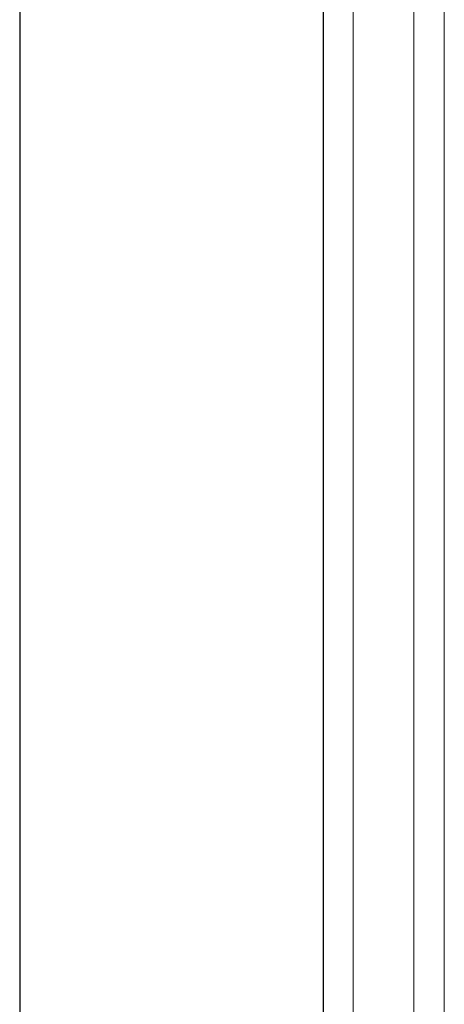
# Model space of a CAD drawing. Header units: metres. Extents: x 391.1 to 427.5, y 12.7 to 29.9.
# Tile 176 of 212: x 410.503 to 410.643, y 18.969 to 19.294. Entities that reach past the tile are written whole.
import ezdxf

# ---------------------------------------------------------------- set-up
doc = ezdxf.new("R2010")
doc.units = ezdxf.units.M
for name, color, linetype, lineweight in [('02_MOBILIARIO', 7, 'Continuous', 18), ('A-WALL-____-MCUT', 7, 'Continuous', 25), ('A-WALL-____-OTLN', 7, 'Continuous', 25), ('Mobiliario', 7, 'Continuous', 18)]:
    doc.layers.add(name, color=color, linetype=linetype, lineweight=lineweight)

# ---------------------------------------------------------------- blocks, each defined once
blk = doc.blocks.new('Family - Mirall PS-1-153399-01_CLI_AIRE_PS1')
at = {"layer": '02_MOBILIARIO', "color": 253, "true_color": 0xaaaaaa}
for p, q in [((0, 0.6), (0, 0)), ((0.02, 0), (0.02, 0.6)), ((0.02, 0), (0.02, 0.6)), ((0.03, 0.6), (0.03, 0))]:
    blk.add_line(p, q, dxfattribs=at)
at = {"layer": 'Mobiliario', "color": 253, "true_color": 0xaaaaaa}
for p, q in [((0, 0.6), (0, 0)), ((0.02, 0.6), (0.02, 0)), ((0.02, 0), (0.02, 0.6)), ((0.03, 0), (0.03, 0.6))]:
    blk.add_line(p, q, dxfattribs=at)
blk = doc.blocks.new('Family - Evans P-1-153470-01_CLI_AIRE_PS1')
at = {"layer": 'A-WALL-____-MCUT', "color": 253, "true_color": 0xaaaaaa}
for p, q in [((1.17752, 0.1), (0, 0.1)), ((0, 0), (1.17752, 0))]:
    blk.add_line(p, q, dxfattribs=at)
at = {"layer": 'A-WALL-____-OTLN', "color": 253, "true_color": 0xaaaaaa}
for p, q in [((1.17752, 0.1), (0, 0.1)), ((0, 0), (1.17752, 0))]:
    blk.add_line(p, q, dxfattribs=at)
at = {"layer": 'A-WALL-____-OTLN', "color": 253, "lineweight": 18, "true_color": 0xaaaaaa}
blk.add_line((0, 0), (2.12875, 0), dxfattribs=at)
blk = doc.blocks.new('LONDR55-XX_ZZ-ARQ-CAA-M3D-Londres55_ifc-1-01_CLI_AIRE_PS1')
at = {"layer": '02_MOBILIARIO', "color": 253, "lineweight": 18, "true_color": 0xaaaaaa}
blk.add_blockref('Family - Mirall PS-1-153399-01_CLI_AIRE_PS1', (410.61301, 18.81862), dxfattribs=at)
at = {"layer": 'A-WALL-____-OTLN', "color": 253, "lineweight": 18, "true_color": 0xaaaaaa, "rotation": 90}
blk.add_blockref('Family - Evans P-1-153470-01_CLI_AIRE_PS1', (410.60319, 18.63074), dxfattribs=at)

msp = doc.modelspace()

# ---------------------------------------------------------------- block references
at = {"lineweight": 5}
msp.add_blockref('LONDR55-XX_ZZ-ARQ-CAA-M3D-Londres55_ifc-1-01_CLI_AIRE_PS1', (0, 0), dxfattribs=at)

doc.saveas('drawing.dxf')
